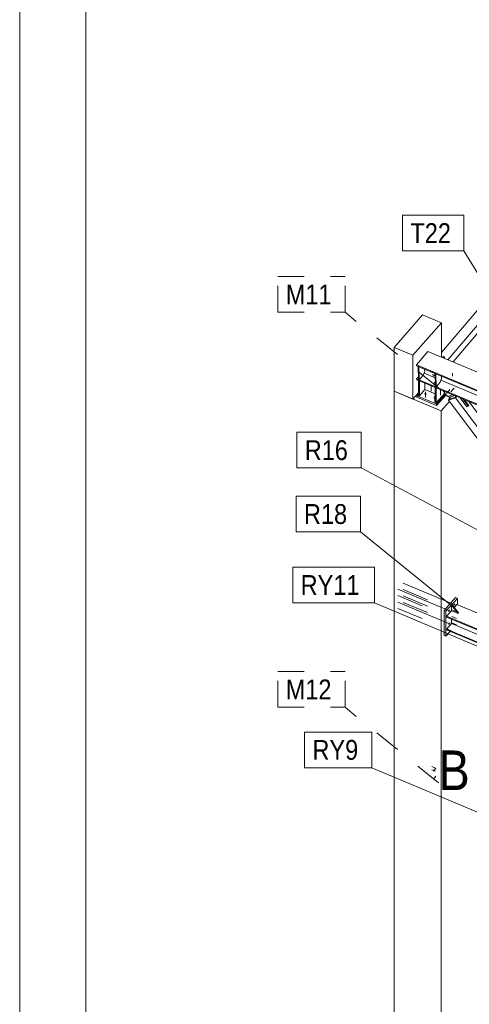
# Model space of a CAD drawing. Header units: millimetres. Extents: x -698 to 216, y -34 to 576.
# Tile 6 of 88: x -698 to -664, y 297 to 371. Entities that reach past the tile are written whole.
import ezdxf

# ---------------------------------------------------------------- set-up
doc = ezdxf.new("R2010")
doc.units = ezdxf.units.MM
doc.linetypes.add('XKITLINE00', pattern=[0])
doc.linetypes.add('XKITLINE02', pattern=[4, 2, -2])
for name, color, linetype, lineweight in [('Arkusz rysunku', 3, 'Continuous', 0), ('Element', 2, 'Continuous', 0), ('Spoina', 1, 'Continuous', 0), ('Znak elementu', 2, 'Continuous', 0), ('Śruba', 3, 'Continuous', 0)]:
    doc.layers.add(name, color=color, linetype=linetype, lineweight=lineweight)
doc.styles.add('ARIAL', font='ARIAL.TTF')

msp = doc.modelspace()

# ---------------------------------------------------------------- hatches: boundary and pattern name
at = {"layer": 'Śruba'}
for points in [[(-667.313, 342.935), (-667.322, 342.936), (-667.33, 342.937), (-667.339, 342.939), (-667.347, 342.942), (-667.355, 342.945), (-667.362, 342.949), (-667.369, 342.953), (-667.375, 342.957), (-667.38, 342.962), (-667.385, 342.968), (-667.388, 342.973), (-667.391, 342.979), (-667.394, 342.985), (-667.395, 342.991), (-667.395, 342.997), (-667.395, 343.004), (-667.394, 343.01), (-667.391, 343.016), (-667.388, 343.022), (-667.385, 343.027), (-667.38, 343.032), (-667.375, 343.037), (-667.369, 343.042), (-667.362, 343.046), (-667.355, 343.05), (-667.347, 343.053), (-667.339, 343.056), (-667.33, 343.058), (-667.322, 343.059), (-667.313, 343.06), (-667.304, 343.061), (-667.295, 343.06), (-667.286, 343.059), (-667.277, 343.058), (-667.269, 343.056), (-667.261, 343.053), (-667.253, 343.05), (-667.246, 343.046), (-667.239, 343.042), (-667.233, 343.037), (-667.228, 343.032), (-667.223, 343.027), (-667.219, 343.022), (-667.216, 343.016), (-667.214, 343.01), (-667.213, 343.004), (-667.212, 342.997), (-667.213, 342.991), (-667.214, 342.985), (-667.216, 342.979), (-667.219, 342.973), (-667.223, 342.968), (-667.228, 342.962), (-667.233, 342.957), (-667.239, 342.953), (-667.246, 342.949), (-667.253, 342.945), (-667.261, 342.942), (-667.269, 342.939), (-667.277, 342.937), (-667.286, 342.936), (-667.295, 342.935), (-667.304, 342.934)], [(-666.6, 342.637), (-666.609, 342.638), (-666.618, 342.639), (-666.626, 342.642), (-666.635, 342.644), (-666.642, 342.647), (-666.649, 342.651), (-666.656, 342.655), (-666.662, 342.66), (-666.668, 342.665), (-666.672, 342.67), (-666.676, 342.676), (-666.679, 342.682), (-666.681, 342.688), (-666.683, 342.694), (-666.683, 342.7), (-666.683, 342.706), (-666.681, 342.712), (-666.679, 342.718), (-666.676, 342.724), (-666.672, 342.73), (-666.668, 342.735), (-666.662, 342.74), (-666.656, 342.744), (-666.649, 342.749), (-666.642, 342.752), (-666.635, 342.756), (-666.626, 342.758), (-666.618, 342.76), (-666.609, 342.762), (-666.6, 342.763), (-666.591, 342.763), (-666.582, 342.763), (-666.573, 342.762), (-666.565, 342.76), (-666.556, 342.758), (-666.548, 342.756), (-666.54, 342.752), (-666.533, 342.749), (-666.526, 342.744), (-666.52, 342.74), (-666.515, 342.735), (-666.51, 342.73), (-666.507, 342.724), (-666.504, 342.718), (-666.501, 342.712), (-666.5, 342.706), (-666.5, 342.7), (-666.5, 342.694), (-666.501, 342.688), (-666.504, 342.682), (-666.507, 342.676), (-666.51, 342.67), (-666.515, 342.665), (-666.52, 342.66), (-666.526, 342.655), (-666.533, 342.651), (-666.54, 342.647), (-666.548, 342.644), (-666.556, 342.642), (-666.565, 342.639), (-666.573, 342.638), (-666.582, 342.637), (-666.591, 342.637)], [(-665.583, 343.169), (-665.577, 343.162), (-665.571, 343.155), (-665.566, 343.148), (-665.562, 343.141), (-665.558, 343.134), (-665.554, 343.127), (-665.552, 343.119), (-665.55, 343.112), (-665.549, 343.105), (-665.549, 343.099), (-665.549, 343.092), (-665.55, 343.087), (-665.552, 343.081), (-665.555, 343.076), (-665.558, 343.072), (-665.562, 343.068), (-665.567, 343.064), (-665.572, 343.062), (-665.578, 343.06), (-665.584, 343.059), (-665.591, 343.058), (-665.598, 343.058), (-665.605, 343.059), (-665.613, 343.061), (-665.62, 343.063), (-665.628, 343.066), (-665.636, 343.07), (-665.643, 343.074), (-665.651, 343.078), (-665.658, 343.084), (-665.665, 343.089), (-665.671, 343.096), (-665.677, 343.102), (-665.683, 343.109), (-665.688, 343.116), (-665.693, 343.123), (-665.697, 343.13), (-665.7, 343.138), (-665.702, 343.145), (-665.704, 343.152), (-665.705, 343.159), (-665.705, 343.165), (-665.705, 343.172), (-665.704, 343.178), (-665.702, 343.183), (-665.699, 343.188), (-665.696, 343.193), (-665.692, 343.197), (-665.687, 343.2), (-665.682, 343.203), (-665.676, 343.204), (-665.67, 343.206), (-665.663, 343.206), (-665.656, 343.206), (-665.649, 343.205), (-665.642, 343.204), (-665.634, 343.201), (-665.626, 343.198), (-665.619, 343.195), (-665.611, 343.191), (-665.604, 343.186), (-665.596, 343.181), (-665.59, 343.175)], [(-665.152, 327.084), (-665.148, 327.094), (-665.143, 327.103), (-665.138, 327.112), (-665.132, 327.12), (-665.127, 327.127), (-665.122, 327.134), (-665.116, 327.141), (-665.111, 327.146), (-665.105, 327.151), (-665.1, 327.154), (-665.095, 327.157), (-665.09, 327.159), (-665.085, 327.16), (-665.081, 327.16), (-665.077, 327.159), (-665.074, 327.157), (-665.071, 327.154), (-665.068, 327.15), (-665.066, 327.145), (-665.064, 327.14), (-665.063, 327.133), (-665.063, 327.126), (-665.063, 327.118), (-665.063, 327.11), (-665.064, 327.101), (-665.066, 327.092), (-665.068, 327.083), (-665.071, 327.073), (-665.074, 327.063), (-665.077, 327.053), (-665.081, 327.043), (-665.086, 327.033), (-665.09, 327.024), (-665.095, 327.015), (-665.1, 327.006), (-665.105, 326.998), (-665.111, 326.99), (-665.116, 326.983), (-665.122, 326.977), (-665.127, 326.972), (-665.133, 326.967), (-665.138, 326.963), (-665.143, 326.96), (-665.148, 326.959), (-665.153, 326.958), (-665.157, 326.958), (-665.161, 326.959), (-665.164, 326.961), (-665.167, 326.964), (-665.17, 326.968), (-665.172, 326.972), (-665.173, 326.978), (-665.175, 326.984), (-665.175, 326.991), (-665.175, 326.999), (-665.174, 327.008), (-665.173, 327.016), (-665.172, 327.026), (-665.17, 327.035), (-665.167, 327.045), (-665.164, 327.055), (-665.16, 327.065), (-665.157, 327.074)], [(-665.559, 326.623), (-665.554, 326.633), (-665.549, 326.642), (-665.544, 326.651), (-665.539, 326.659), (-665.533, 326.666), (-665.528, 326.673), (-665.522, 326.68), (-665.517, 326.685), (-665.511, 326.69), (-665.506, 326.693), (-665.501, 326.696), (-665.496, 326.698), (-665.492, 326.699), (-665.487, 326.699), (-665.484, 326.698), (-665.48, 326.696), (-665.477, 326.693), (-665.474, 326.689), (-665.472, 326.684), (-665.471, 326.679), (-665.47, 326.672), (-665.469, 326.665), (-665.469, 326.657), (-665.47, 326.649), (-665.471, 326.64), (-665.472, 326.631), (-665.475, 326.622), (-665.477, 326.612), (-665.48, 326.602), (-665.484, 326.592), (-665.488, 326.582), (-665.492, 326.572), (-665.497, 326.563), (-665.501, 326.554), (-665.507, 326.545), (-665.512, 326.537), (-665.517, 326.529), (-665.523, 326.522), (-665.528, 326.516), (-665.534, 326.511), (-665.539, 326.506), (-665.544, 326.502), (-665.549, 326.499), (-665.554, 326.498), (-665.559, 326.497), (-665.563, 326.497), (-665.567, 326.498), (-665.571, 326.5), (-665.574, 326.503), (-665.576, 326.507), (-665.578, 326.511), (-665.58, 326.517), (-665.581, 326.523), (-665.581, 326.53), (-665.581, 326.538), (-665.581, 326.547), (-665.58, 326.555), (-665.578, 326.565), (-665.576, 326.574), (-665.573, 326.584), (-665.57, 326.594), (-665.567, 326.604), (-665.563, 326.614)], [(-665.559, 325.656), (-665.554, 325.666), (-665.549, 325.675), (-665.544, 325.683), (-665.539, 325.692), (-665.533, 325.699), (-665.528, 325.706), (-665.522, 325.712), (-665.517, 325.718), (-665.511, 325.722), (-665.506, 325.726), (-665.501, 325.729), (-665.496, 325.731), (-665.492, 325.732), (-665.487, 325.732), (-665.484, 325.731), (-665.48, 325.729), (-665.477, 325.726), (-665.474, 325.722), (-665.472, 325.717), (-665.471, 325.711), (-665.47, 325.705), (-665.469, 325.698), (-665.469, 325.69), (-665.47, 325.682), (-665.471, 325.673), (-665.472, 325.664), (-665.475, 325.654), (-665.477, 325.645), (-665.48, 325.635), (-665.484, 325.625), (-665.488, 325.615), (-665.492, 325.605), (-665.497, 325.596), (-665.501, 325.587), (-665.507, 325.578), (-665.512, 325.57), (-665.517, 325.562), (-665.523, 325.555), (-665.528, 325.549), (-665.534, 325.543), (-665.539, 325.539), (-665.544, 325.535), (-665.549, 325.532), (-665.554, 325.53), (-665.559, 325.53), (-665.563, 325.53), (-665.567, 325.531), (-665.571, 325.533), (-665.574, 325.536), (-665.576, 325.54), (-665.578, 325.544), (-665.58, 325.55), (-665.581, 325.556), (-665.581, 325.563), (-665.581, 325.571), (-665.581, 325.579), (-665.58, 325.588), (-665.578, 325.597), (-665.576, 325.607), (-665.573, 325.617), (-665.57, 325.627), (-665.567, 325.636), (-665.563, 325.646)]]:
    msp.add_hatch(color=256, dxfattribs=at).paths.add_polyline_path(points, flags=17)

# ---------------------------------------------------------------- linework, layer by layer
at = {"layer": 'Arkusz rysunku', "linetype": 'XKITLINE00', "lineweight": 0}
for p, q in [((-698.023, 576.492), (-698.023, -33.508)), ((-693.023, 571.492), (-693.023, -28.508))]:
    msp.add_line(p, q, dxfattribs=at)
at = {"layer": 'Element', "linetype": 'XKITLINE00', "lineweight": 0}
for p, q in [((-666.095, 346.129), (-648.056, 367.381)), ((-647.344, 367.084), (-665.599, 345.576)), ((-665.22, 345.418), (-647.33, 366.495)), ((-667.519, 348.975), (-669.681, 346.523)), ((-666.095, 348.38), (-667.519, 348.975)), ((-666.095, 348.38), (-668.256, 345.928)), ((-666.095, 345.784), (-666.095, 348.38)), ((-669.681, 343.199), (-669.681, 346.523)), ((-669.681, 346.523), (-668.256, 345.928)), ((-668.256, 345.928), (-668.256, 342.603)), ((-667.131, 346.217), (-667.996, 345.198)), ((-667.131, 346.217), (-592.077, 314.866)), ((-665.931, 345.841), (-666.009, 345.748)), ((-665.859, 345.811), (-665.938, 345.718)), ((-665.859, 345.811), (-665.931, 345.841)), ((-665.919, 345.71), (-665.859, 345.781)), ((-665.859, 345.781), (-665.859, 345.811)), ((-667.996, 345.198), (-667.994, 345.139)), ((-667.996, 345.198), (-592.941, 313.848)), ((-667.994, 345.139), (-592.972, 313.802)), ((-667.833, 344.089), (-667.856, 345.082)), ((-667.799, 345.058), (-667.776, 344.065)), ((-667.837, 344.296), (-667.971, 344.139)), ((-667.776, 344.065), (-667.469, 344.426)), ((-667.469, 344.426), (-667.364, 344.701)), ((-667.413, 344.573), (-666.566, 344.219)), ((-667.364, 344.701), (-667.368, 344.878)), ((-666.55, 343.553), (-666.573, 344.546)), ((-666.516, 344.522), (-666.493, 343.529)), ((-666.082, 344.165), (-666.086, 344.342)), ((-667.971, 344.139), (-667.97, 344.08)), ((-667.971, 344.139), (-593.002, 312.824)), ((-667.97, 344.08), (-593.002, 312.765)), ((-667.84, 342.886), (-667.84, 344.026)), ((-667.833, 344.089), (-667.776, 344.065)), ((-667.769, 342.856), (-667.769, 343.996)), ((-667.351, 343.331), (-667.351, 343.821)), ((-666.558, 342.351), (-666.558, 343.49)), ((-666.55, 343.553), (-666.493, 343.529)), ((-666.493, 343.529), (-666.187, 343.891)), ((-666.187, 343.891), (-666.082, 344.165)), ((-666.131, 344.037), (-626.762, 327.593)), ((-668.256, 342.603), (-669.681, 343.199)), ((-666.119, 341.711), (-669.681, 343.199)), ((-669.681, 343.199), (-669.681, 279.728)), ((-668.256, 342.603), (-667.84, 343.075)), ((-667.84, 342.997), (-667.955, 342.867)), ((-667.955, 342.867), (-667.955, 342.746)), ((-667.955, 342.867), (-666.459, 342.242)), ((-667.955, 342.746), (-666.459, 342.121)), ((-667.84, 342.886), (-667.769, 342.856)), ((-667.769, 342.856), (-667.351, 343.331)), ((-667.351, 343.331), (-666.558, 343)), ((-666.487, 342.321), (-666.487, 343.46)), ((-666.487, 342.321), (-665.838, 343.057)), ((-666.459, 342.242), (-665.793, 342.997)), ((-665.744, 342.932), (-666.459, 342.121)), ((-665.982, 343.249), (-665.643, 342.797)), ((-665.643, 342.797), (-665.247, 342.942)), ((-665.458, 342.679), (-665.567, 342.825)), ((-665.379, 342.769), (-665.56, 342.563)), ((-665.56, 342.563), (-665.059, 342.748)), ((-665.088, 342.876), (-665.379, 342.769)), ((-664.984, 342.832), (-665.059, 342.748)), ((-665.059, 342.748), (-665.039, 342.722)), ((-665.039, 342.722), (-664.953, 342.82)), ((-664.948, 342.817), (-665.037, 342.716)), ((-666.558, 342.351), (-666.487, 342.321)), ((-666.459, 342.121), (-666.459, 342.242)), ((-665.488, 342.427), (-666.119, 341.711)), ((-665.037, 342.716), (-665.56, 342.523)), ((-665.541, 342.537), (-665.56, 342.563)), ((-665.544, 342.541), (-665.56, 342.523)), ((-665.56, 342.523), (-648.661, 319.979)), ((-665.039, 342.722), (-665.541, 342.537)), ((-648.139, 320.172), (-665.037, 342.716)), ((-664.17, 342.028), (-664.677, 342.704)), ((-664.065, 342.066), (-664.483, 342.623)), ((-664.013, 342.125), (-664.343, 342.565)), ((-664.17, 342.028), (-664.065, 342.066)), ((-664.065, 342.066), (-664.013, 342.125)), ((-647.706, 320.662), (-664.025, 342.432)), ((-666.119, 341.711), (-666.119, 278.24)), ((-665.032, 327.593), (-665.897, 326.612)), ((-664.89, 327.533), (-665.754, 326.552)), ((-665.032, 327.593), (-664.89, 327.533)), ((-664.89, 327.533), (-664.89, 327.043)), ((-665.897, 326.612), (-665.754, 326.552)), ((-665.897, 324.732), (-665.897, 326.612)), ((-665.754, 326.552), (-665.754, 324.673)), ((-665.711, 326.178), (-665.339, 326.6)), ((-665.305, 327.062), (-665.339, 327.023)), ((-665.339, 327.023), (-664.841, 326.392)), ((-665.339, 326.6), (-665.339, 327.023)), ((-664.841, 326.392), (-665.339, 326.6)), ((-665.305, 327.062), (-664.806, 326.431)), ((-665.129, 326.839), (-664.933, 327.061)), ((-664.933, 327.061), (-648.973, 320.394)), ((-664.806, 326.431), (-664.841, 326.392)), ((-665.711, 326.178), (-665.711, 326.121)), ((-665.711, 326.178), (-627.541, 310.235)), ((-665.711, 326.121), (-627.541, 310.177)), ((-665.335, 325.629), (-665.711, 325.202)), ((-665.335, 325.964), (-665.335, 325.629)), ((-665.335, 325.629), (-647.246, 318.073)), ((-665.754, 324.673), (-665.439, 325.031)), ((-665.711, 325.202), (-665.711, 325.145)), ((-665.711, 325.202), (-627.541, 309.258)), ((-665.711, 325.145), (-627.541, 309.201)), ((-665.897, 324.732), (-665.754, 324.673))]:
    msp.add_line(p, q, dxfattribs=at)
at = {"layer": 'Znak elementu', "linetype": 'XKITLINE00', "lineweight": 0}
for p, q in [((-669.046, 356.519), (-664.399, 356.519)), ((-669.046, 353.819), (-669.046, 356.519)), ((-664.399, 353.819), (-664.399, 356.519)), ((-669.046, 353.819), (-664.399, 353.819)), ((-651.399, 332.653), (-664.399, 353.819)), ((-677.043, 340.097), (-672.174, 340.097)), ((-677.043, 337.397), (-677.043, 340.097)), ((-672.174, 337.397), (-672.174, 340.097)), ((-677.043, 337.397), (-672.174, 337.397)), ((-641.864, 321.247), (-672.174, 337.397)), ((-677.104, 335.263), (-672.235, 335.263)), ((-677.104, 332.563), (-677.104, 335.263)), ((-672.235, 332.563), (-672.235, 335.263)), ((-677.104, 332.563), (-672.235, 332.563)), ((-665.164, 326.842), (-672.235, 332.563)), ((-677.355, 329.889), (-671.151, 329.889)), ((-677.355, 327.189), (-677.355, 329.889)), ((-671.151, 327.189), (-671.151, 329.889)), ((-677.355, 327.189), (-671.151, 327.189)), ((-662.491, 323.539), (-671.151, 327.189)), ((-676.459, 317.418), (-671.368, 317.418)), ((-676.459, 314.718), (-676.459, 317.418)), ((-671.368, 314.718), (-671.368, 317.418)), ((-676.459, 314.718), (-671.368, 314.718)), ((-662.708, 311.068), (-671.368, 314.718))]:
    msp.add_line(p, q, dxfattribs=at)
at = {"layer": 'Znak elementu', "linetype": 'XKITLINE02', "lineweight": 0}
for p, q in [((-678.485, 351.88), (-673.394, 351.88)), ((-678.485, 349.18), (-678.485, 351.88)), ((-673.394, 349.18), (-673.394, 351.88)), ((-678.485, 349.18), (-673.394, 349.18)), ((-666.323, 343.459), (-673.394, 349.18)), ((-678.485, 321.991), (-673.394, 321.991)), ((-678.485, 319.291), (-678.485, 321.991)), ((-673.394, 319.291), (-673.394, 321.991)), ((-678.485, 319.291), (-673.394, 319.291)), ((-666.323, 313.57), (-673.394, 319.291))]:
    msp.add_line(p, q, dxfattribs=at)
at = {"layer": 'Śruba', "linetype": 'XKITLINE02', "lineweight": 0}
for p, q in [((-666.814, 344.702), (-666.529, 344.583)), ((-666.808, 344.467), (-666.523, 344.348)), ((-666.702, 344.343), (-666.512, 344.559)), ((-665.256, 344.578), (-665.25, 344.342)), ((-666.871, 343.21), (-666.871, 343.645)), ((-666.702, 343.739), (-666.512, 343.955)), ((-666.159, 342.912), (-666.159, 343.347)), ((-665.143, 343.441), (-665.38, 343.172)), ((-669.002, 328.197), (-664.948, 326.504)), ((-669.408, 327.736), (-665.354, 326.043)), ((-669.002, 327.713), (-664.948, 326.02)), ((-669.002, 327.23), (-664.948, 325.537)), ((-669.408, 326.769), (-665.354, 325.076)), ((-666.819, 314.804), (-666.534, 314.685)), ((-666.819, 314.562), (-666.534, 314.443)), ((-666.702, 314.454), (-666.512, 314.67)), ((-666.702, 313.849), (-666.512, 314.065))]:
    msp.add_line(p, q, dxfattribs=at)
at = {"layer": 'Śruba', "linetype": 'XKITLINE00', "lineweight": 0}
for p, q in [((-667.304, 342.719), (-667.304, 343.155)), ((-666.591, 342.422), (-666.591, 342.857)), ((-665.456, 343.326), (-665.694, 343.056)), ((-669.002, 328.681), (-664.948, 326.987)), ((-669.408, 328.22), (-665.354, 326.526)), ((-669.408, 327.252), (-665.354, 325.559))]:
    msp.add_line(p, q, dxfattribs=at)

# ---------------------------------------------------------------- texts
at = {"layer": 'Spoina', "style": 'ARIAL', "width": 0.85}
msp.add_text('B', height=3, dxfattribs=at).set_placement((-666.327, 313.021))
at = {"layer": 'Znak elementu', "style": 'ARIAL', "width": 0.85}
for s, p in [('T22', (-668.446, 354.419)), ('M11', (-677.885, 349.78)), ('R16', (-676.443, 337.997)), ('R18', (-676.504, 333.163)), ('RY11', (-676.755, 327.789)), ('M12', (-677.885, 319.891)), ('RY9', (-675.859, 315.318))]:
    msp.add_text(s, height=1.5, dxfattribs=at).set_placement(p)

doc.saveas('drawing.dxf')
